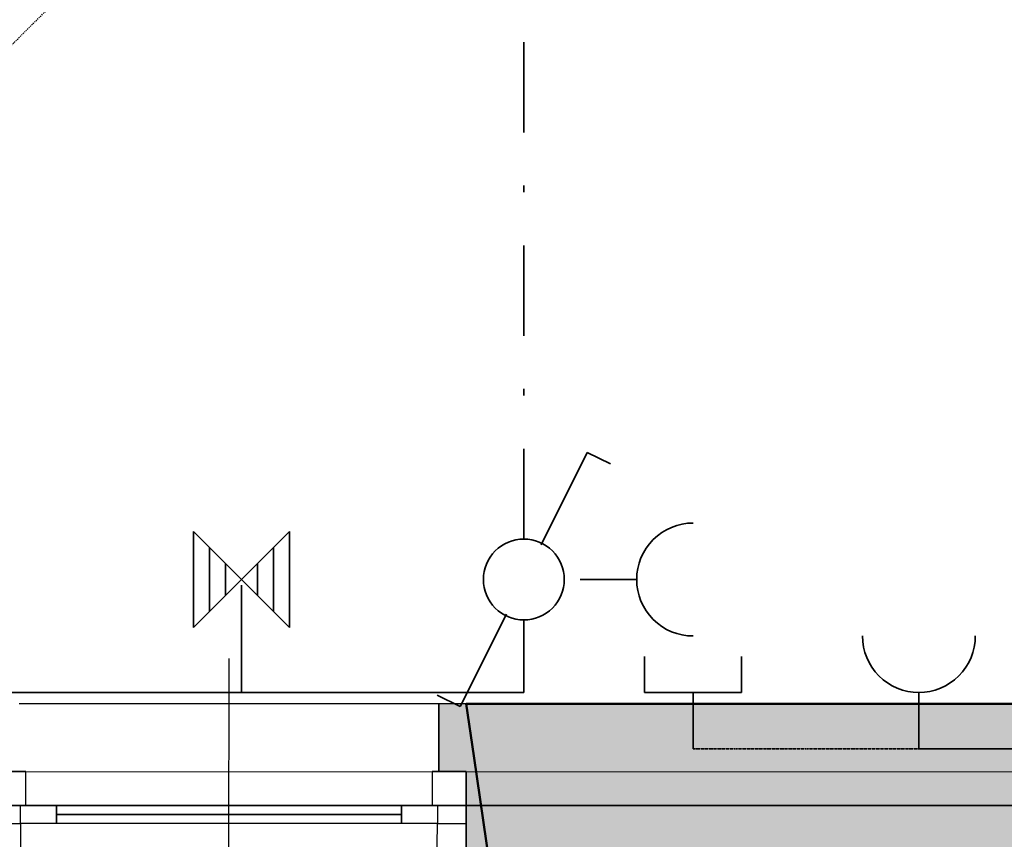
# Model space of a CAD drawing. Header units: millimetres. Extents: x -28761 to 4793, y -4271 to 20239.
# Tile 97 of 256: x -5685 to -3505, y 901 to 2715. Entities that reach past the tile are written whole.
import ezdxf

# ---------------------------------------------------------------- set-up
doc = ezdxf.new("R2010")
doc.units = ezdxf.units.MM
doc.header["$MEASUREMENT"] = 0
for name, pattern in [('Telekomunikacni vodic', [9.25, 3, -0.75, 3, -0.75, 0.125, -0.75, 0.125, -0.75]), ('Čerchovaná', [450, 200, -117.5, 15, -117.5]), ('čárkovaná 3', [1.5, 1, -0.5]), ('Čárkovaná M', [4.5, 2.5, -2])]:
    doc.linetypes.add(name, pattern=pattern)
for name, color, linetype in [('5._POHLED ZÁPADNÍ_1_2D prvky - obecné', 7, 'Continuous'), ('5._POHLED ZÁPADNÍ_1_Konstrukce - nosné', 7, 'Continuous'), ('5._POHLED ZÁPADNÍ_1_Nové_Anotace - S', 7, 'Continuous'), ('5._POHLED ZÁPADNÍ_1_Nové_Konstrukce - nenosné', 7, 'Continuous'), ('5._POHLED ZÁPADNÍ_1_Nové_Otvory – Dveře', 7, 'Continuous'), ('5._POHLED ZÁPADNÍ_1_Nové_Otvory – Značky dveří', 7, 'Continuous'), ('5._POHLED ZÁPADNÍ_1_Nové_Výplně – Řezové', 7, 'Continuous'), ('5._POHLED ZÁPADNÍ_1_Nové_Zóny', 7, 'Continuous'), ('5._POHLED ZÁPADNÍ_1_TZB - elektroinstalace', 7, 'Continuous'), ('5._POHLED ZÁPADNÍ_1_Výplně – Řezové', 7, 'Continuous')]:
    doc.layers.add(name, color=color, linetype=linetype)

msp = doc.modelspace()

# ---------------------------------------------------------------- hatches: boundary and pattern name
at = {"layer": '5._POHLED ZÁPADNÍ_1_Nové_Výplně – Řezové', "linetype": 'Continuous', "lineweight": 0, "true_color": 0xf2b2b2}
msp.add_hatch(color=9, dxfattribs=at).paths.add_polyline_path([(-4756.8, 1050.6), (-4696.8, 1050.6), (-4696.8, 935.6), (-4696.9, 350.6), (-4572.2, 350.6), (-4679.9, 1085.6), (-4696.8, 1200.6), (-4756.8, 1200.7)])
at = {"layer": '5._POHLED ZÁPADNÍ_1_Výplně – Řezové', "linetype": 'Continuous', "lineweight": 13}
msp.add_hatch(color=254, dxfattribs=at).paths.add_polyline_path([(-4696.8, 1200.6), (-4679.9, 1085.6), (-4572.2, 350.6), (-3041.9, 350.4), (-3041.8, 1200.4)])

# ---------------------------------------------------------------- linework, layer by layer
at = {"layer": '5._POHLED ZÁPADNÍ_1_2D prvky - obecné', "color": 8, "linetype": 'čárkovaná 3', "lineweight": 13}
msp.add_line((-5693, 1050.4), (-4682.6, 1050.4), dxfattribs=at)
at = {"layer": '5._POHLED ZÁPADNÍ_1_Konstrukce - nosné', "color": 7, "linetype": 'Continuous', "lineweight": 50}
for p, q in [((-4696.8, 1200.6), (-4679.9, 1085.6)), ((-4679.9, 1085.6), (-4572.2, 350.6))]:
    msp.add_line(p, q, dxfattribs=at)
at = {"layer": '5._POHLED ZÁPADNÍ_1_Konstrukce - nosné', "color": 7, "linetype": 'Continuous', "lineweight": 50, "flags": 128}
msp.add_lwpolyline([(-3041.8, 1200.4), (-4696.8, 1200.6)], dxfattribs=at)
at = {"layer": '5._POHLED ZÁPADNÍ_1_Nové_Anotace - S', "color": 1, "linetype": 'Čárkovaná M', "lineweight": 25}
msp.add_line((-7316.5, 1051.1), (-1117.1, 7229.1), dxfattribs=at)
at = {"layer": '5._POHLED ZÁPADNÍ_1_Nové_Konstrukce - nenosné', "color": 1, "linetype": 'Continuous', "lineweight": 25, "flags": 128}
for points in [[(-4696.8, 1200.6), (-4756.8, 1200.7)], [(-4756.8, 1050.6), (-4756.8, 1200.7)], [(-4696.8, 1050.6), (-4756.8, 1050.6)], [(-4696.8, 935.6), (-4696.8, 1050.6)], [(-4696.9, 350.6), (-4696.8, 935.6)]]:
    msp.add_lwpolyline(points, dxfattribs=at)
at = {"layer": '5._POHLED ZÁPADNÍ_1_Nové_Otvory – Dveře', "color": 1, "linetype": 'Continuous', "lineweight": 25}
for p, q in [((-4756.8, 1200.7), (-5686.8, 1200.8)), ((-4756.8, 1200.7), (-4756.8, 1050.6)), ((-5671.8, 1050.8), (-5746.8, 1050.8)), ((-5671.8, 975.8), (-5671.8, 1050.8)), ((-4771.8, 1050.6), (-4771.8, 975.6)), ((-4696.8, 1050.6), (-4771.8, 1050.6)), ((-4756.8, 1050.6), (-4696.8, 1050.6)), ((-4756.8, 1050.6), (-4696.8, 1050.6)), ((-4696.8, 935.6), (-4696.8, 1050.6)), ((-4696.8, 1050.6), (-4696.8, 935.6)), ((-4696.8, 1050.6), (-4696.8, 935.6)), ((-5683.8, 935.8), (-5683.8, 975.8)), ((-5683.8, 975.8), (-5671.8, 975.8)), ((-5683.8, 975.8), (-5603.8, 975.8)), ((-5683.8, 935.8), (-5683.8, 975.8)), ((-5603.8, 975.8), (-5603.8, 935.8)), ((-4839.8, 935.6), (-4839.8, 975.6)), ((-4839.8, 975.6), (-4759.8, 975.6)), ((-4771.8, 975.6), (-4759.8, 975.6)), ((-4759.8, 975.6), (-4759.8, 935.6)), ((-4759.8, 975.6), (-4759.8, 935.6)), ((-4839.8, 955.6), (-5603.8, 955.8)), ((-5746.8, 935.8), (-5683.8, 935.8)), ((-5683.8, 935.8), (-5684, 11.8)), ((-5603.8, 935.8), (-5683.8, 935.8)), ((-4759.8, 935.6), (-4839.8, 935.6)), ((-4759.8, 935.6), (-4696.8, 935.6)), ((-4696.8, 935.6), (-4696.9, 350.6))]:
    msp.add_line(p, q, dxfattribs=at)
at = {"layer": '5._POHLED ZÁPADNÍ_1_Nové_Otvory – Dveře', "color": 1, "linetype": 'Continuous', "lineweight": 25, "flags": 128}
for points in [[(-4839.8, 955.6), (-5603.8, 955.8), (-5603.8, 975.8), (-4839.8, 975.6)], [(-4839.8, 935.6), (-5603.8, 935.8), (-5603.8, 955.8), (-4839.8, 955.6)]]:
    msp.add_lwpolyline(points, close=True, dxfattribs=at)
at = {"layer": '5._POHLED ZÁPADNÍ_1_Nové_Otvory – Dveře', "color": 1, "linetype": 'Continuous', "lineweight": 25}
msp.add_arc((-5683.8, 935.8), 924, 269.9912, 359.9912, dxfattribs=at)
at = {"layer": '5._POHLED ZÁPADNÍ_1_Nové_Otvory – Značky dveří', "color": 1, "linetype": 'Continuous', "lineweight": 25}
msp.add_line((-5222, -45.1), (-5221.8, 1300.7), dxfattribs=at)
at = {"layer": '5._POHLED ZÁPADNÍ_1_Nové_Zóny', "color": 1, "linetype": 'Continuous', "lineweight": 25, "flags": 128}
msp.add_lwpolyline([(-7316.5, 1051.1), (-1041.7, 1050.4), (-1041.7, 7304.2), (-7155.2, 7936)], close=True, dxfattribs=at)
at = {"layer": '5._POHLED ZÁPADNÍ_1_TZB - elektroinstalace', "color": 92, "linetype": 'Čerchovaná', "lineweight": 35, "true_color": 0x00d700, "flags": 128}
for points in [[(-3162.7, 13350.8), (-818.9, 13350.8), (-818.9, 7975.8), (-1068.9, 7975.8), (-1068.9, 975.8), (-15818.9, 975.8)], [(-4568.9, 1565.3), (-4568.9, 3600.8), (-4568.9, 3850.8), (-5568.9, 3850.8)], [(-5193.9, 1263.3), (-5193.9, 1475.8)], [(-5193.9, 1263.3), (-5193.9, 1475.8)]]:
    msp.add_lwpolyline(points, dxfattribs=at)
at = {"layer": '5._POHLED ZÁPADNÍ_1_TZB - elektroinstalace', "color": 92, "linetype": 'Continuous', "lineweight": 35, "true_color": 0x00d700, "flags": 128}
for points in [[(-3693.9, 1100.8), (-1068.9, 1100.8), (-1068.9, 7225.8), (-6430, 7850.8), (-6318.9, 8850.8)], [(-3693.9, 1100.8), (-1068.9, 1100.8), (-1068.9, 7225.8), (-6430, 7850.8), (-6318.9, 8850.8)], [(-5193.9, 1263.3), (-5193.9, 1225.8), (-7193.9, 1225.8), (-7193.9, 7850.8), (-6443.9, 7725.8), (-6358.3, 8535.7), (-6693.9, 8578.3)], [(-5193.9, 1263.3), (-5193.9, 1225.8), (-7193.9, 1225.8), (-7193.9, 7850.8), (-6443.9, 7725.8), (-6358.3, 8535.7), (-6693.9, 8578.3)], [(-4568.9, 1386.3), (-4568.9, 1225.8), (-7193.9, 1225.8), (-7193.9, 3725.8), (-7158.4, 3725.8)], [(-7443.9, 975.8), (-943.9, 975.8), (-943.9, 1975.8), (56.1, 1975.8)], [(-7443.9, 975.8), (-943.9, 975.8), (-943.9, 1975.8), (56.1, 1975.8)], [(-4428.3, 1757), (-4530.6, 1552.5)], [(-4428.3, 1757), (-4377.2, 1731.5)], [(-5300.2, 1369.5), (-5300.2, 1582)], [(-5300.2, 1369.5), (-5087.7, 1582)], [(-5300.2, 1582), (-5087.7, 1369.5)], [(-5300.2, 1369.5), (-5300.2, 1582)], [(-5300.2, 1369.5), (-5087.7, 1582)], [(-5300.2, 1582), (-5087.7, 1369.5)], [(-5087.7, 1369.5), (-5087.7, 1582)], [(-5087.7, 1369.5), (-5087.7, 1582)], [(-5264.8, 1404.9), (-5264.8, 1546.6)], [(-5264.8, 1404.9), (-5264.8, 1546.6)], [(-5123.1, 1404.9), (-5123.1, 1546.6)], [(-5123.1, 1404.9), (-5123.1, 1546.6)], [(-5229.4, 1440.4), (-5229.4, 1511.2)], [(-5229.4, 1440.4), (-5229.4, 1511.2)], [(-5158.5, 1440.4), (-5158.5, 1511.2)], [(-5158.5, 1440.4), (-5158.5, 1511.2)], [(-4443.9, 1475.8), (-4318.9, 1475.8)], [(-4709.6, 1194.5), (-4607.3, 1399.1)], [(-4301.4, 1305.1), (-4301.4, 1225.8)], [(-4301.4, 1305.1), (-4301.4, 1225.8)], [(-4086.5, 1305.1), (-4086.5, 1225.8)], [(-4086.5, 1305.1), (-4086.5, 1225.8)], [(-4086.5, 1225.8), (-4301.4, 1225.8)], [(-4086.5, 1225.8), (-4301.4, 1225.8)], [(-4193.9, 1225.8), (-4193.9, 1100.8)], [(-4193.9, 1225.8), (-4193.9, 1100.8)], [(-3693.9, 1100.8), (-3693.9, 1225.8)], [(-3693.9, 1100.8), (-3693.9, 1225.8)], [(-4709.6, 1194.5), (-4760.7, 1220.1)]]:
    msp.add_lwpolyline(points, dxfattribs=at)
at = {"layer": '5._POHLED ZÁPADNÍ_1_TZB - elektroinstalace', "color": 92, "linetype": 'Telekomunikacni vodic', "lineweight": 35, "true_color": 0x00d700, "flags": 128}
for points in [[(-245.7, 294), (-246.6, 1975.8), (-943.9, 1975.8), (-943.9, 975.8), (-15568.9, 975.8), (-15568.9, 1100.8), (-15496.7, 1100.8)], [(-245.7, 294), (-246.6, 1975.8), (-943.9, 1975.8), (-943.9, 975.8), (-15568.9, 975.8), (-15568.9, 1100.8), (-15496.7, 1100.8)], [(-1318.9, 1475.8), (-1068.9, 1475.8), (-1068.9, 975.8), (-13443.9, 975.8), (-15818.9, 975.8)], [(-1318.9, 1475.8), (-1068.9, 1475.8), (-1068.9, 975.8), (-13443.9, 975.8), (-15818.9, 975.8)], [(-1568.9, 1173), (-1568.9, 1100.8), (-2818.9, 1100.8), (-4193.9, 1100.8)], [(-1568.9, 1173), (-1568.9, 1100.8), (-2818.9, 1100.8), (-4193.9, 1100.8)]]:
    msp.add_lwpolyline(points, dxfattribs=at)
at = {"layer": '5._POHLED ZÁPADNÍ_1_TZB - elektroinstalace', "color": 92, "linetype": 'Continuous', "lineweight": 35, "true_color": 0x00d700, "flags": 128}
for points in [[(-4318.9, 1475.8, -0.414214), (-4193.9, 1600.8)], [(-4568.9, 1565.3, 0.414214), (-4658.4, 1475.8)], [(-4568.9, 1565.3, 0.414214), (-4658.4, 1475.8)], [(-4479.4, 1475.8, 0.414214), (-4568.9, 1565.3)], [(-4479.4, 1475.8, 0.414214), (-4568.9, 1565.3)], [(-4658.4, 1475.8, 0.414214), (-4568.9, 1386.3)], [(-4658.4, 1475.8, 0.414214), (-4568.9, 1386.3)], [(-4568.9, 1386.3, 0.414214), (-4479.4, 1475.8)], [(-4568.9, 1386.3, 0.414214), (-4479.4, 1475.8)], [(-4193.9, 1350.8, -0.414214), (-4318.9, 1475.8)], [(-3693.9, 1225.8, -0.414214), (-3818.9, 1350.8)], [(-3693.9, 1225.8, -0.414214), (-3818.9, 1350.8)], [(-3568.9, 1350.8, -0.414214), (-3693.9, 1225.8)], [(-3568.9, 1350.8, -0.414214), (-3693.9, 1225.8)]]:
    msp.add_lwpolyline(points, format="xyb", dxfattribs=at)

doc.saveas('drawing.dxf')
